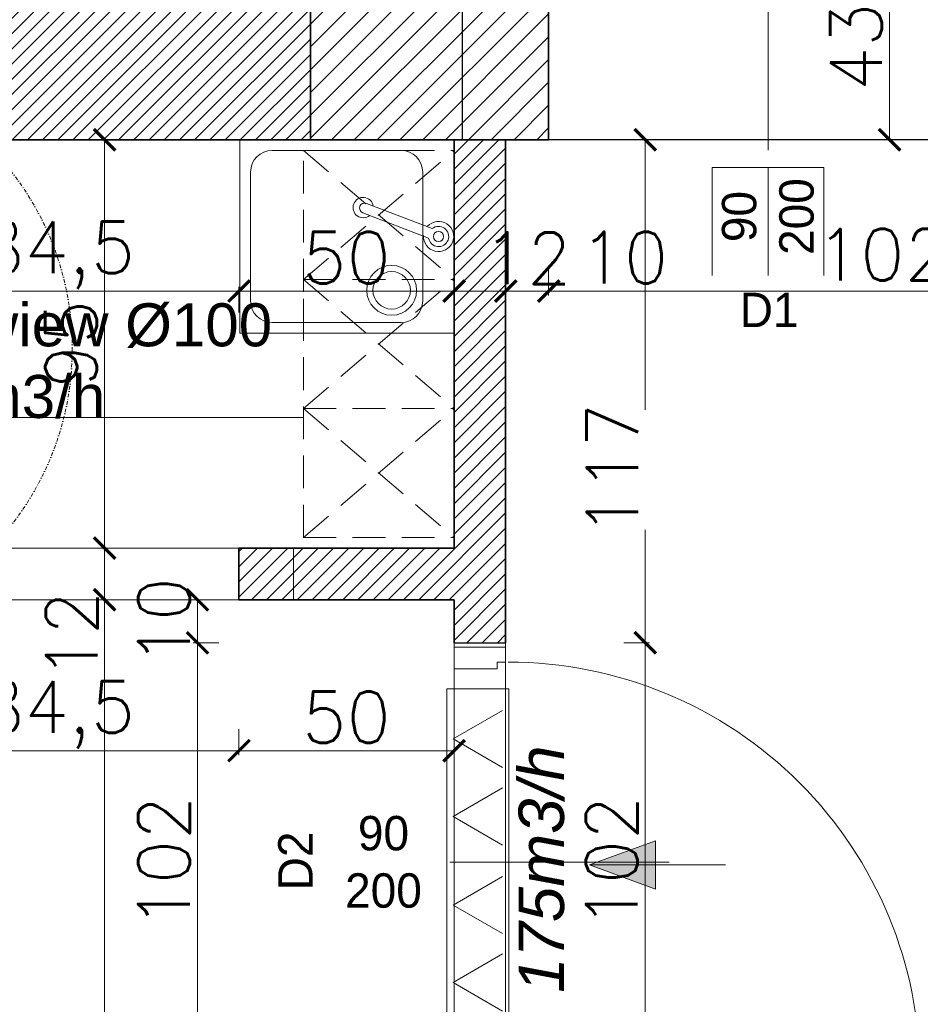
# Model space of a CAD drawing. Header units: millimetres. Extents: x -740 to 33545, y -26688 to 22494.
# Tile 136 of 256: x 10669 to 10878, y 10158 to 10387. Entities that reach past the tile are written whole.
import ezdxf
from ezdxf.lldxf.tags import DXFTag

# ---------------------------------------------------------------- set-up
doc = ezdxf.new("R2010")
doc.units = ezdxf.units.MM
doc.header["$MEASUREMENT"] = 0
for name, pattern in [('CENTERX2', [101.6, 63.5, -12.7, 12.7, -12.7]), ('DASHDOT', [1, 0.5, -0.25, 0, -0.25]), ('DASHED', [19.05, 12.7, -6.35])]:
    doc.linetypes.add(name, pattern=pattern)
doc.layers.get('Defpoints').update_dxf_attribs({"color": 252})
doc.layers.add('## went NIEWID', color=51, linetype='DASHDOT', lineweight=15, plot=False)
for name, color, linetype, lineweight in [('_IS_EKO_opis', 7, 'Continuous', 18), ('_IS_EKO_Text_Konstrukcji', 7, 'Continuous', 15), ('_IS_EKO_transfer', 5, 'Continuous', 15), ('_IS_WYCIAG_TOALETY', 6, 'Continuous', 20), ('A_istniejące ściany', 252, 'Continuous', 35), ('A_l.przerywana', 252, 'ICAD_ISO03W100', 9), ('A_opisy', 252, 'Continuous', 15), ('A_projektowane sciany', 252, 'Continuous', 35), ('A_wyposażenie', 252, 'Continuous', 9), ('l. przekrojowa', 252, 'Continuous', 30), ('l.wypełnien', 252, 'Continuous', 5), ('mebelki', 252, 'Continuous', 9), ('Nowe_820-G Rysunki Obrazki_Nr_pióra__23', 252, 'Continuous', 15), ('wymiarowanie', 252, 'Continuous', 9)]:
    doc.layers.add(name, color=color, linetype=linetype, lineweight=lineweight)
doc.layers.add('_IS_EKO_Opis_Wentylacja', color=7, linetype='CENTERX2')
doc.layers.add('stolarka', color=252, linetype='Continuous')
doc.styles.add('Arial', font='arial.ttf')
doc.styles.add('styl2', font='simplex.shx')
tags = doc.linetypes.add('ICAD_ISO03W100', pattern=[30, 12, -18]).pattern_tags.tags
tags[6:7] = [DXFTag(74, 4), DXFTag(75, 0), DXFTag(340, '0'), DXFTag(46, 1.0), DXFTag(50, 0.0), DXFTag(44, 0.0), DXFTag(45, 0.0)]
tags[4:5] = [DXFTag(74, 4), DXFTag(75, 0), DXFTag(340, '0'), DXFTag(46, 1.0), DXFTag(50, 0.0), DXFTag(44, 0.0), DXFTag(45, 0.0)]
tags = doc.linetypes.add('SOLID', pattern=[10, 10, 0]).pattern_tags.tags
tags[6:7] = [DXFTag(74, 4), DXFTag(75, 0), DXFTag(340, '0'), DXFTag(46, 0.0), DXFTag(50, 0.0), DXFTag(44, 0.0), DXFTag(45, 0.0)]
tags[4:5] = [DXFTag(74, 4), DXFTag(75, 0), DXFTag(340, '0'), DXFTag(46, 0.0), DXFTag(50, 0.0), DXFTag(44, 0.0), DXFTag(45, 0.0)]
doc.dimstyles.new('Skala 1-50', dxfattribs={"dimtxt": 12, "dimasz": 5, "dimexe": 1, "dimexo": 1, "dimgap": 1.5, "dimtad": 1, "dimdec": 1, "dimrnd": 0.5, "dimtxsty": 'styl2', "dimblk": 'ARCHTICK', "dimcen": 5, "dimadec": 0, "dimazin": 0, "dimtfac": 1, "dimtdec": 1, "dimtmove": 1, "dimatfit": 3, "dimldrblk": 'ARCHTICK', "dimfxl": 0, "dimlwd": -1, "dimlwe": -1, "dimarcsym": 0})

# ---------------------------------------------------------------- blocks, each defined once
blk = doc.blocks.new('_ArchTick')
at = {"color": 0, "linetype": 'ByBlock', "const_width": 0.15}
blk.add_lwpolyline([(-0.5, -0.5), (0.5, 0.5)], dxfattribs=at)
blk = doc.blocks.new('*D1206')
at = {"layer": 'Defpoints', "color": 0}
for p in [(10905.17, 10402.52), (10870.91, 10359.34), (10892.66, 10359.34)]:
    blk.add_point(p, dxfattribs=at)
at = {"layer": 'wymiarowanie', "color": 0}
for p, q in [((10875.91, 10402.52), (10869.91, 10402.52)), ((10870.91, 10402.52), (10870.91, 10359.34)), ((10875.91, 10359.34), (10869.91, 10359.34))]:
    blk.add_line(p, q, dxfattribs=at)
at = {"layer": 'wymiarowanie', "color": 0, "xscale": 5, "yscale": 5, "zscale": 5}
for p, rotation in [((10870.91, 10402.52), 90), ((10870.91, 10359.34), 270)]:
    blk.add_blockref('_ArchTick', p, dxfattribs=dict(at, rotation=rotation))
at = {"layer": 'wymiarowanie', "color": 0, "insert": (10863.11, 10380.93), "char_height": 12, "attachment_point": 5, "rotation": 90, "style": 'styl2'}
blk.add_mtext('43', dxfattribs=at)
blk = doc.blocks.new('*D1414')
at = {"layer": 'Defpoints', "color": 0}
for p in [(10635.35, 10252.84), (10719.66, 10252.34), (10719.66, 10217.24)]:
    blk.add_point(p, dxfattribs=at)
at = {"layer": 'wymiarowanie', "color": 0}
for p, q in [((10635.35, 10222.24), (10635.35, 10216.24)), ((10719.66, 10222.24), (10719.66, 10216.24)), ((10635.35, 10217.24), (10719.66, 10217.24))]:
    blk.add_line(p, q, dxfattribs=at)
at = {"layer": 'wymiarowanie', "color": 0, "xscale": 5, "yscale": 5, "zscale": 5, "rotation": 180}
blk.add_blockref('_ArchTick', (10635.35, 10217.24), dxfattribs=at)
at = {"layer": 'wymiarowanie', "color": 0, "xscale": 5, "yscale": 5, "zscale": 5}
blk.add_blockref('_ArchTick', (10719.66, 10217.24), dxfattribs=at)
at = {"layer": 'wymiarowanie', "color": 0, "insert": (10677.51, 10225.59), "char_height": 12, "attachment_point": 5, "style": 'styl2'}
blk.add_mtext('84,5', dxfattribs=at)
blk = doc.blocks.new('*D1415')
at = {"layer": 'Defpoints', "color": 0}
for p in [(10719.66, 10252.34), (10769.66, 10247.34), (10769.66, 10217.24)]:
    blk.add_point(p, dxfattribs=at)
at = {"layer": 'wymiarowanie', "color": 0}
for p, q in [((10719.66, 10222.24), (10719.66, 10216.24)), ((10769.66, 10222.24), (10769.66, 10216.24)), ((10719.66, 10217.24), (10769.66, 10217.24))]:
    blk.add_line(p, q, dxfattribs=at)
at = {"layer": 'wymiarowanie', "color": 0, "xscale": 5, "yscale": 5, "zscale": 5, "rotation": 180}
blk.add_blockref('_ArchTick', (10719.66, 10217.24), dxfattribs=at)
at = {"layer": 'wymiarowanie', "color": 0, "xscale": 5, "yscale": 5, "zscale": 5}
blk.add_blockref('_ArchTick', (10769.66, 10217.24), dxfattribs=at)
at = {"layer": 'wymiarowanie', "color": 0, "insert": (10744.66, 10225.04), "char_height": 12, "attachment_point": 5, "style": 'styl2'}
blk.add_mtext('50', dxfattribs=at)
blk = doc.blocks.new('*D2212')
at = {"layer": 'Defpoints', "color": 0}
for p in [(10698.59, 10359.34), (10688.43, 10264.34), (10698.59, 10264.34)]:
    blk.add_point(p, dxfattribs=at)
at = {"layer": 'wymiarowanie', "color": 0}
for p, q in [((10693.43, 10359.34), (10687.43, 10359.34)), ((10688.43, 10359.34), (10688.43, 10264.34)), ((10693.43, 10264.34), (10687.43, 10264.34))]:
    blk.add_line(p, q, dxfattribs=at)
at = {"layer": 'wymiarowanie', "color": 0, "xscale": 5, "yscale": 5, "zscale": 5}
for p, rotation in [((10688.43, 10359.34), 90), ((10688.43, 10264.34), 270)]:
    blk.add_blockref('_ArchTick', p, dxfattribs=dict(at, rotation=rotation))
at = {"layer": 'wymiarowanie', "color": 0, "insert": (10680.63, 10311.84), "char_height": 12, "attachment_point": 5, "rotation": 90, "style": 'styl2'}
blk.add_mtext('95', dxfattribs=at)
blk = doc.blocks.new('*D2213')
at = {"layer": 'Defpoints', "color": 0}
for p in [(10700.46, 10264.34), (10688.43, 10252.34), (10693.63, 10252.34)]:
    blk.add_point(p, dxfattribs=at)
at = {"layer": 'wymiarowanie', "color": 0}
for p, q in [((10693.43, 10264.34), (10687.43, 10264.34)), ((10688.43, 10264.34), (10688.43, 10252.34)), ((10692.63, 10252.34), (10687.43, 10252.34))]:
    blk.add_line(p, q, dxfattribs=at)
at = {"layer": 'wymiarowanie', "color": 0, "xscale": 5, "yscale": 5, "zscale": 5}
for p, rotation in [((10688.43, 10264.34), 90), ((10688.43, 10252.34), 270)]:
    blk.add_blockref('_ArchTick', p, dxfattribs=dict(at, rotation=rotation))
at = {"layer": 'wymiarowanie', "color": 0, "insert": (10680.78, 10244.13), "char_height": 12, "attachment_point": 5, "rotation": 90, "style": 'styl2'}
blk.add_mtext('12', dxfattribs=at)
blk = doc.blocks.new('*D2214')
at = {"layer": 'Defpoints', "color": 0}
for p in [(10693.63, 10252.34), (10688.43, 9919.76), (10711.03, 9919.76)]:
    blk.add_point(p, dxfattribs=at)
at = {"layer": 'wymiarowanie', "color": 0}
for p, q in [((10692.63, 10252.34), (10687.43, 10252.34)), ((10688.43, 10252.34), (10688.43, 10049.67)), ((10688.43, 9919.76), (10688.43, 10006.38)), ((10693.43, 9919.76), (10687.43, 9919.76))]:
    blk.add_line(p, q, dxfattribs=at)
at = {"layer": 'wymiarowanie', "color": 0, "xscale": 5, "yscale": 5, "zscale": 5}
for p, rotation in [((10688.43, 10252.34), 90), ((10688.43, 9919.76), 270)]:
    blk.add_blockref('_ArchTick', p, dxfattribs=dict(at, rotation=rotation))
at = {"layer": 'wymiarowanie', "color": 0, "insert": (10680.08, 10028.03), "char_height": 12, "attachment_point": 5, "rotation": 90, "style": 'styl2'}
blk.add_mtext('332,5', dxfattribs=at)
blk = doc.blocks.new('*D2635')
at = {"layer": 'Defpoints', "color": 0}
for p in [(10635.35, 10355.84), (10719.66, 10324.14), (10719.66, 10264.34)]:
    blk.add_point(p, dxfattribs=at)
at = {"layer": 'wymiarowanie', "color": 0}
for p, q in [((10635.35, 10329.14), (10635.35, 10323.14)), ((10635.35, 10324.14), (10719.66, 10324.14)), ((10719.66, 10319.14), (10719.66, 10325.14))]:
    blk.add_line(p, q, dxfattribs=at)
at = {"layer": 'wymiarowanie', "color": 0, "xscale": 5, "yscale": 5, "zscale": 5, "rotation": 180}
blk.add_blockref('_ArchTick', (10635.35, 10324.14), dxfattribs=at)
at = {"layer": 'wymiarowanie', "color": 0, "xscale": 5, "yscale": 5, "zscale": 5}
blk.add_blockref('_ArchTick', (10719.66, 10324.14), dxfattribs=at)
at = {"layer": 'wymiarowanie', "color": 0, "insert": (10677.51, 10332.49), "char_height": 12, "attachment_point": 5, "style": 'styl2'}
blk.add_mtext('84,5', dxfattribs=at)
blk = doc.blocks.new('*D2636')
at = {"layer": 'Defpoints', "color": 0}
for p in [(10769.66, 10324.14), (10719.66, 10264.34), (10769.66, 10264.34)]:
    blk.add_point(p, dxfattribs=at)
at = {"layer": 'wymiarowanie', "color": 0}
for p, q in [((10719.66, 10319.14), (10719.66, 10325.14)), ((10719.66, 10324.14), (10769.66, 10324.14)), ((10769.66, 10319.14), (10769.66, 10325.14))]:
    blk.add_line(p, q, dxfattribs=at)
at = {"layer": 'wymiarowanie', "color": 0, "xscale": 5, "yscale": 5, "zscale": 5, "rotation": 180}
blk.add_blockref('_ArchTick', (10719.66, 10324.14), dxfattribs=at)
at = {"layer": 'wymiarowanie', "color": 0, "xscale": 5, "yscale": 5, "zscale": 5}
blk.add_blockref('_ArchTick', (10769.66, 10324.14), dxfattribs=at)
at = {"layer": 'wymiarowanie', "color": 0, "insert": (10744.66, 10331.94), "char_height": 12, "attachment_point": 5, "style": 'styl2'}
blk.add_mtext('50', dxfattribs=at)
blk = doc.blocks.new('*D2637')
at = {"layer": 'Defpoints', "color": 0}
for p in [(10781.66, 10324.14), (10781.66, 10292.42), (10769.66, 10264.34)]:
    blk.add_point(p, dxfattribs=at)
at = {"layer": 'wymiarowanie', "color": 0}
for p, q in [((10769.66, 10319.14), (10769.66, 10325.14)), ((10769.66, 10324.14), (10781.66, 10324.14)), ((10781.66, 10319.14), (10781.66, 10325.14))]:
    blk.add_line(p, q, dxfattribs=at)
at = {"layer": 'wymiarowanie', "color": 0, "xscale": 5, "yscale": 5, "zscale": 5, "rotation": 180}
blk.add_blockref('_ArchTick', (10769.66, 10324.14), dxfattribs=at)
at = {"layer": 'wymiarowanie', "color": 0, "xscale": 5, "yscale": 5, "zscale": 5}
blk.add_blockref('_ArchTick', (10781.66, 10324.14), dxfattribs=at)
at = {"layer": 'wymiarowanie', "color": 0, "insert": (10786.66, 10331.79), "char_height": 12, "attachment_point": 5, "style": 'styl2'}
blk.add_mtext('12', dxfattribs=at)
blk = doc.blocks.new('*D2638')
at = {"layer": 'Defpoints', "color": 0}
for p in [(10791.66, 10359.34), (10791.66, 10324.14), (10781.66, 10292.42)]:
    blk.add_point(p, dxfattribs=at)
at = {"layer": 'wymiarowanie', "color": 0}
for p, q in [((10791.66, 10329.14), (10791.66, 10323.14)), ((10781.66, 10319.14), (10781.66, 10325.14)), ((10781.66, 10324.14), (10791.66, 10324.14)), ((10791.66, 10324.14), (10818.45, 10324.14))]:
    blk.add_line(p, q, dxfattribs=at)
at = {"layer": 'wymiarowanie', "color": 0, "xscale": 5, "yscale": 5, "zscale": 5, "rotation": 180}
blk.add_blockref('_ArchTick', (10781.66, 10324.14), dxfattribs=at)
at = {"layer": 'wymiarowanie', "color": 0, "xscale": 5, "yscale": 5, "zscale": 5}
blk.add_blockref('_ArchTick', (10791.66, 10324.14), dxfattribs=at)
at = {"layer": 'wymiarowanie', "color": 0, "insert": (10809.16, 10331.94), "char_height": 12, "attachment_point": 5, "style": 'styl2'}
blk.add_mtext('10', dxfattribs=at)
blk = doc.blocks.new('*D2639')
at = {"layer": 'Defpoints', "color": 0}
for p in [(10791.66, 10359.34), (10893.66, 10359.34), (10893.66, 10324.14)]:
    blk.add_point(p, dxfattribs=at)
at = {"layer": 'wymiarowanie', "color": 0}
for p, q in [((10791.66, 10329.14), (10791.66, 10323.14)), ((10893.66, 10329.14), (10893.66, 10323.14)), ((10791.66, 10324.14), (10893.66, 10324.14))]:
    blk.add_line(p, q, dxfattribs=at)
at = {"layer": 'wymiarowanie', "color": 0, "xscale": 5, "yscale": 5, "zscale": 5, "rotation": 180}
blk.add_blockref('_ArchTick', (10791.66, 10324.14), dxfattribs=at)
at = {"layer": 'wymiarowanie', "color": 0, "xscale": 5, "yscale": 5, "zscale": 5}
blk.add_blockref('_ArchTick', (10893.66, 10324.14), dxfattribs=at)
at = {"layer": 'wymiarowanie', "color": 0, "insert": (10869.26, 10332.62), "char_height": 12, "attachment_point": 5, "style": 'styl2'}
blk.add_mtext('102', dxfattribs=at)
blk = doc.blocks.new('*D2770')
at = {"layer": 'Defpoints', "color": 0}
for p in [(10769.66, 10252.34), (10710.01, 10242.34), (10769.66, 10242.34)]:
    blk.add_point(p, dxfattribs=at)
at = {"layer": 'wymiarowanie', "color": 0}
for p, q in [((10715.01, 10252.34), (10709.01, 10252.34)), ((10710.01, 10252.34), (10710.01, 10242.34)), ((10715.01, 10242.34), (10709.01, 10242.34))]:
    blk.add_line(p, q, dxfattribs=at)
at = {"layer": 'wymiarowanie', "color": 0, "xscale": 5, "yscale": 5, "zscale": 5}
for p, rotation in [((10710.01, 10252.34), 90), ((10710.01, 10242.34), 270)]:
    blk.add_blockref('_ArchTick', p, dxfattribs=dict(at, rotation=rotation))
at = {"layer": 'wymiarowanie', "color": 0, "insert": (10702.21, 10247.34), "char_height": 12, "attachment_point": 5, "rotation": 90, "style": 'styl2'}
blk.add_mtext('10', dxfattribs=at)
blk = doc.blocks.new('*D2771')
at = {"layer": 'Defpoints', "color": 0}
for p in [(10769.66, 10242.34), (10710.01, 10140.34), (10769.66, 10140.34)]:
    blk.add_point(p, dxfattribs=at)
at = {"layer": 'wymiarowanie', "color": 0}
for p, q in [((10715.01, 10242.34), (10709.01, 10242.34)), ((10710.01, 10242.34), (10710.01, 10140.34)), ((10715.01, 10140.34), (10709.01, 10140.34))]:
    blk.add_line(p, q, dxfattribs=at)
at = {"layer": 'wymiarowanie', "color": 0, "xscale": 5, "yscale": 5, "zscale": 5}
for p, rotation in [((10710.01, 10242.34), 90), ((10710.01, 10140.34), 270)]:
    blk.add_blockref('_ArchTick', p, dxfattribs=dict(at, rotation=rotation))
at = {"layer": 'wymiarowanie', "color": 0, "insert": (10702.21, 10191.34), "char_height": 12, "attachment_point": 5, "rotation": 90, "style": 'styl2'}
blk.add_mtext('102', dxfattribs=at)
blk = doc.blocks.new('*D2776')
at = {"layer": 'Defpoints', "color": 0}
for p in [(10756.11, 10242.34), (10814.13, 10242.34), (10756.11, 10140.34)]:
    blk.add_point(p, dxfattribs=at)
at = {"layer": 'wymiarowanie', "color": 0}
for p, q in [((10809.13, 10242.34), (10815.13, 10242.34)), ((10814.13, 10140.34), (10814.13, 10242.34)), ((10809.13, 10140.34), (10815.13, 10140.34))]:
    blk.add_line(p, q, dxfattribs=at)
at = {"layer": 'wymiarowanie', "color": 0, "xscale": 5, "yscale": 5, "zscale": 5}
for p, rotation in [((10814.13, 10242.34), 90), ((10814.13, 10140.34), 270)]:
    blk.add_blockref('_ArchTick', p, dxfattribs=dict(at, rotation=rotation))
at = {"layer": 'wymiarowanie', "color": 0, "insert": (10806.33, 10191.34), "char_height": 12, "attachment_point": 5, "rotation": 90, "style": 'styl2'}
blk.add_mtext('102', dxfattribs=at)
blk = doc.blocks.new('*D2777')
at = {"layer": 'Defpoints', "color": 0}
for p in [(10771.11, 10359.34), (10814.13, 10359.34), (10756.11, 10242.34)]:
    blk.add_point(p, dxfattribs=at)
at = {"layer": 'wymiarowanie', "color": 0}
for p, q in [((10809.13, 10359.34), (10815.13, 10359.34)), ((10814.13, 10359.34), (10814.13, 10296.56)), ((10814.13, 10242.34), (10814.13, 10268.63)), ((10809.13, 10242.34), (10815.13, 10242.34))]:
    blk.add_line(p, q, dxfattribs=at)
at = {"layer": 'wymiarowanie', "color": 0, "xscale": 5, "yscale": 5, "zscale": 5}
for p, rotation in [((10814.13, 10359.34), 90), ((10814.13, 10242.34), 270)]:
    blk.add_blockref('_ArchTick', p, dxfattribs=dict(at, rotation=rotation))
at = {"layer": 'wymiarowanie', "color": 0, "insert": (10806.48, 10282.6), "char_height": 12, "attachment_point": 5, "rotation": 90, "style": 'styl2'}
blk.add_mtext('117', dxfattribs=at)
blk = doc.blocks.new('FILL_245')
at = {"color": 1, "linetype": 'Continuous', "const_width": 0.018}
blk.add_lwpolyline([(-42321.15, 289.36), (-42313.9, 301.91), (-42308.6, 296.6)], close=True, dxfattribs=at)
blk = doc.blocks.new('FILL_244')
at = {"color": 1, "linetype": 'Continuous', "const_width": 0.018}
blk.add_lwpolyline([(-42321.15, 274.23), (-42308.6, 266.98), (-42313.9, 261.68)], close=True, dxfattribs=at)
blk = doc.blocks.new('Wywiew_lazienki')
at = {"layer": '## went NIEWID'}
for radius in [40, 30, 20]:
    blk.add_circle((10620.47, 9724.02), radius, dxfattribs=at)
at = {"layer": '_IS_WYCIAG_TOALETY', "linetype": 'Continuous', "lineweight": 0}
for p, q in [((10625.88, 9731.38), (10623.23, 9726.79)), ((10625.88, 9716.67), (10627.82, 9718.61))]:
    blk.add_line(p, q, dxfattribs=at)
at = {"layer": '_IS_WYCIAG_TOALETY', "linetype": 'Continuous', "lineweight": 0, "const_width": 0.00658}
for points in [[(10611.71, 9732.78), (10614.08, 9730.41)], [(10629.22, 9732.78), (10626.85, 9730.41)], [(10615.05, 9731.38), (10613.11, 9729.44)], [(10615.05, 9731.38), (10613.11, 9729.44)], [(10617.7, 9726.79), (10615.05, 9731.38)], [(10617.7, 9726.79), (10615.05, 9731.38)], [(10625.88, 9731.38), (10627.82, 9729.44)], [(10625.88, 9731.38), (10627.82, 9729.44)], [(10613.11, 9729.44), (10617.7, 9726.79)], [(10627.82, 9729.44), (10623.23, 9726.79)], [(10617.7, 9726.79), (10617.7, 9726.79)], [(10623.23, 9726.79), (10623.23, 9726.79)], [(10617.7, 9721.26), (10613.11, 9718.61)], [(10617.7, 9721.26), (10613.11, 9718.61)], [(10615.05, 9716.67), (10617.7, 9721.26)], [(10617.7, 9721.26), (10617.7, 9721.26)], [(10623.23, 9721.26), (10627.82, 9718.61)], [(10623.23, 9721.26), (10627.82, 9718.61)], [(10623.23, 9721.26), (10623.23, 9721.26)], [(10625.88, 9716.67), (10623.23, 9721.26)], [(10613.11, 9718.61), (10615.05, 9716.67)], [(10613.11, 9718.61), (10615.05, 9716.67)], [(10611.71, 9715.27), (10614.08, 9717.64)], [(10629.22, 9715.27), (10626.85, 9717.64)]]:
    blk.add_lwpolyline(points, dxfattribs=at)
at = {"layer": '_IS_WYCIAG_TOALETY', "lineweight": 0}
for radius in [2.98, 2.18]:
    blk.add_circle((10620.47, 9724.02), radius, dxfattribs=at)
blk.add_point((10620.47, 9724.02), dxfattribs=at)
blk.add_point((10620.47, 9724.02), dxfattribs=at)
at = {"layer": '_IS_WYCIAG_TOALETY', "lineweight": 0, "extrusion": (0, 0, -1), "xscale": 0.3657600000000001, "yscale": 0.3657600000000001, "zscale": -0.3657600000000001}
for name in ['FILL_245', 'FILL_244']:
    blk.add_blockref(name, (4861.68, 9620.96), dxfattribs=at)

msp = doc.modelspace()

# ---------------------------------------------------------------- hatches: boundary and pattern name
at = {"layer": '_IS_EKO_opis'}
for points in [[(10816.46, 10190.68), (10816.46, 10196.31), (10801.16, 10190.68)], [(10816.46, 10185.04), (10816.46, 10190.68), (10801.16, 10190.68)]]:
    msp.add_hatch(color=256, dxfattribs=at).paths.add_polyline_path(points)
at = {"layer": 'l.wypełnien'}
h = msp.add_hatch(dxfattribs=at)
h.set_pattern_fill('ANSI31', color=256, scale=30, style=0)
h.paths.add_polyline_path([(10913.66, 10402.52), (10997.39, 10402.52), (11117.42, 10402.52), (11176.61, 10402.52), (11176.61, 10401.46), (11164.43, 10401.46), (11164.43, 10399.14), (11180.1, 10399.14), (11180.1, 10402.52), (11291.35, 10402.52), (11291.35, 10359.34), (11212.91, 10359.34), (11212.91, 10281.34), (11174.51, 10281.34), (11174.51, 10359.34), (11117.42, 10359.34), (10913.66, 10359.34)])
h.paths.add_polyline_path([(11186.51, 10326.34), (11186.51, 10347.34), (11200.91, 10347.34), (11200.91, 10326.34)], flags=16)
h.paths.add_polyline_path([(11186.51, 10326.34), (11186.51, 10347.34), (11200.91, 10347.34), (11200.91, 10326.34)], flags=0)
h.paths.add_polyline_path([(11186.51, 10293.34), (11186.51, 10314.34), (11200.91, 10314.34), (11200.91, 10293.34)], flags=16)
h.paths.add_polyline_path([(11186.51, 10293.34), (11186.51, 10314.34), (11200.91, 10314.34), (11200.91, 10293.34)], flags=0)
h.paths.add_polyline_path([(11234.13, 9739.58), (11234.13, 9782.76), (11199.91, 9782.76), (11199.91, 9812.76), (11174.51, 9812.76), (11174.51, 9782.76), (11128.02, 9782.76), (11128.02, 9739.58)])
h.paths.add_polyline_path([(10477.77, 9782.76), (10504.8, 9782.76), (10504.8, 9762.76), (10529.35, 9762.99), (10529.35, 9782.76), (10587.7, 9782.76), (10587.7, 9739.58), (10477.77, 9739.58)])
h.paths.add_polyline_path([(10783.28, 9739.58), (10783.28, 9782.76), (10737.7, 9782.76), (10737.7, 9739.58)])
h.paths.add_polyline_path([(10978.02, 9739.58), (10978.02, 9782.76), (10933.28, 9782.76), (10933.28, 9739.58)])
h.paths.add_polyline_path([(10769.66, 10359.34), (10771.66, 10359.34), (10771.66, 10402.52), (10736.26, 10402.52), (10736.26, 10359.34)])
h.paths.add_polyline_path([(10457.77, 9739.58), (10457.77, 9782.76), (10477.77, 9782.76), (10477.77, 9739.58), (10470.93, 9739.58)])
h.paths.add_polyline_path([(10771.66, 10359.34), (10771.66, 10402.52), (10791.66, 10402.52), (10791.66, 10359.34)])
h.paths.add_polyline_path([(10913.66, 10359.34), (10913.66, 10402.52), (10893.66, 10402.52), (10893.66, 10359.34)])
h.paths.add_polyline_path([(10504.8, 9762.76), (10504.8, 9782.76), (10529.35, 9782.76), (10529.35, 9762.99)])
h = msp.add_hatch(dxfattribs=at)
h.set_pattern_fill('ANSI31', color=256, scale=20, style=0)
h.paths.add_polyline_path([(10636.35, 10359.34), (10736.26, 10359.34), (10736.26, 10402.52), (10636.35, 10402.52)])
h = msp.add_hatch(dxfattribs=at)
h.set_pattern_fill('ANSI31', color=256, scale=20, style=0)
h.paths.add_polyline_path([(10529.35, 9907.76), (10529.35, 9919.76), (10649.35, 9919.76), (10729.35, 9919.76), (10769.66, 9919.76), (10769.66, 10140.34), (10781.66, 10140.34), (10781.66, 9907.76)])
h.paths.add_polyline_path([(10719.66, 10264.34), (10719.66, 10252.34), (10769.66, 10252.34), (10769.66, 10242.34), (10781.66, 10242.34), (10781.66, 10359.34), (10769.66, 10359.34), (10769.66, 10264.34)])

# ---------------------------------------------------------------- linework, layer by layer
at = {"color": 252, "lineweight": 9}
msp.add_lwpolyline([(10779.68, 10236.29), (10779.68, 10237.81), (10781.66, 10237.81), (10781.66, 10241.34), (10769.66, 10241.34), (10769.66, 10236.29), (10779.68, 10236.29)], dxfattribs=at)
at = {"layer": '_IS_EKO_opis'}
for p, q in [((10801.16, 10190.68), (10816.46, 10196.31)), ((10816.46, 10196.31), (10816.46, 10190.68)), ((10832.76, 10190.68), (10801.16, 10190.68)), ((10801.16, 10190.68), (10816.46, 10185.04)), ((10816.46, 10185.04), (10816.46, 10190.68))]:
    msp.add_line(p, q, dxfattribs=at)
at = {"layer": '_IS_EKO_transfer', "color": 5, "lineweight": 15, "ltscale": 5}
for p, q in [((10780.95, 10226.62), (10769.43, 10219.97)), ((10780.95, 10213.32), (10769.43, 10219.97)), ((10780.95, 10169.96), (10769.43, 10163.31)), ((10780.95, 10156.65), (10769.43, 10163.31))]:
    msp.add_line(p, q, dxfattribs=at)
at = {"layer": 'A_istniejące ściany'}
msp.add_line((10791.66, 10359.34), (10791.66, 10402.52), dxfattribs=at)
for points in [[(10736.26, 10402.52), (10736.26, 10359.34)], [(10736.26, 10359.34), (10791.66, 10359.34)]]:
    msp.add_lwpolyline(points, dxfattribs=at)
at = {"layer": 'A_istniejące ściany', "ltscale": 0.3}
msp.add_lwpolyline([(10791.66, 10371.34), (10791.66, 10359.34)], dxfattribs=at)
at = {"layer": 'A_l.przerywana', "ltscale": 0.3}
for points in [[(10635.35, 10264.34), (10732.35, 10264.34), (10732.35, 10252.34), (10635.35, 10252.34)], [(10781.66, 10140.34), (10769.66, 10140.34), (10769.66, 10242.34), (10781.66, 10242.34)]]:
    msp.add_lwpolyline(points, close=True, dxfattribs=at)
at = {"layer": 'A_opisy'}
for p, q in [((10842.66, 10352.88), (10842.66, 10407.88)), ((10819.66, 10191.34), (10764.66, 10191.34))]:
    msp.add_line(p, q, dxfattribs=at)
at = {"layer": 'A_opisy', "ltscale": 0.3}
for points in [[(10738.66, 10204.34), (10764.66, 10204.34), (10764.66, 10191.34), (10738.66, 10191.34)], [(10738.66, 10191.34), (10764.66, 10191.34), (10764.66, 10178.34), (10738.66, 10178.34)]]:
    msp.add_lwpolyline(points, close=True, dxfattribs=at)
at = {"layer": 'A_projektowane sciany'}
for p, q in [((10769.66, 10264.34), (10769.66, 10359.34)), ((10781.66, 10242.34), (10781.66, 10359.34)), ((10769.66, 10264.34), (10719.66, 10264.34)), ((10719.66, 10264.34), (10719.66, 10252.34)), ((10719.66, 10252.34), (10769.66, 10252.34)), ((10769.66, 10242.34), (10769.66, 10252.34))]:
    msp.add_line(p, q, dxfattribs=at)
msp.add_lwpolyline([(10643.65, 10402.52), (10736.26, 10402.52), (10736.26, 10359.34), (10636.35, 10359.34), (10636.35, 10402.52), (10643.65, 10402.52)], dxfattribs=at)
at = {"layer": 'A_wyposażenie', "linetype": 'DASHED', "ltscale": 0.6}
for p, q in [((10734.66, 10356.84), (10769.66, 10326.84)), ((10734.66, 10326.84), (10769.66, 10356.84)), ((10734.66, 10356.84), (10769.66, 10356.84)), ((10734.66, 10266.84), (10734.66, 10356.84)), ((10734.66, 10266.84), (10734.66, 10356.84)), ((10769.66, 10266.84), (10769.66, 10356.84)), ((10769.66, 10266.84), (10769.66, 10356.84)), ((10734.66, 10296.84), (10769.66, 10326.84)), ((10734.66, 10326.84), (10769.66, 10296.84)), ((10734.66, 10326.84), (10769.66, 10326.84)), ((10734.66, 10296.84), (10769.66, 10326.84)), ((10734.66, 10326.84), (10769.66, 10296.84)), ((10734.66, 10296.84), (10769.66, 10296.84)), ((10734.66, 10266.84), (10769.66, 10296.84)), ((10734.66, 10296.84), (10769.66, 10266.84)), ((10734.66, 10296.84), (10769.66, 10296.84)), ((10734.66, 10266.84), (10769.66, 10296.84)), ((10734.66, 10296.84), (10769.66, 10266.84)), ((10734.66, 10266.84), (10769.66, 10266.84)), ((10734.66, 10266.84), (10769.66, 10266.84))]:
    msp.add_line(p, q, dxfattribs=at)
at = {"layer": 'l. przekrojowa'}
msp.add_line((10769.66, 10242.34), (10781.66, 10242.34), dxfattribs=at)
at = {"layer": 'mebelki'}
for p, q in [((10757.37, 10356.84), (10727.37, 10356.84)), ((10722.37, 10351.84), (10722.37, 10321.84)), ((10762.37, 10321.84), (10762.37, 10351.84)), ((10764.59, 10338.67), (10749.3, 10344.54)), ((10748.46, 10342.35), (10763.75, 10336.47)), ((10757.37, 10316.84), (10727.37, 10316.84))]:
    msp.add_line(p, q, dxfattribs=at)
msp.add_lwpolyline([(10769.66, 10314.34), (10769.66, 10359.34), (10719.87, 10359.34), (10719.87, 10314.34)], close=True, dxfattribs=at)
msp.add_lwpolyline([(10779.68, 10236.29), (10779.68, 10237.81), (10781.66, 10237.81), (10781.66, 10241.34), (10769.66, 10241.34), (10769.66, 10236.29), (10779.68, 10236.29)], dxfattribs=at)
for centre, radius in [((10766.07, 10336.84), 1.18), ((10755.16, 10324.32), 5.8), ((10755.16, 10324.32), 4.36)]:
    msp.add_circle(centre, radius, dxfattribs=at)
for centre, radius, start, end in [((10727.37, 10351.84), 5, 90, 180), ((10757.37, 10351.84), 5, 0, 90), ((10748.55, 10343.57), 2.37, 8.7587, 309.2298), ((10748.88, 10343.44), 1.18, 68.9942, 248.9942), ((10766.07, 10336.84), 3.51, 176.3273, 137.0928), ((10766.07, 10336.84), 2.35, 189.3373, 128.7496), ((10727.37, 10321.84), 5, 180, 270), ((10757.37, 10321.84), 5, 270, 0)]:
    msp.add_arc(centre, radius, start, end, dxfattribs=at)
at = {"layer": 'Nowe_820-G Rysunki Obrazki_Nr_pióra__23', "linetype": 'Continuous', "lineweight": 15}
for points in [[(10734.66, 10314.34), (10734.66, 10322.34)], [(10769.66, 10314.34), (10769.66, 10322.34)]]:
    msp.add_lwpolyline(points, dxfattribs=at)
at = {"layer": 'stolarka', "linetype": 'ICAD_ISO03W100', "lineweight": 13, "ltscale": 0.3}
msp.add_arc((10782.23, 10142.09), 95.77, 359.9469, 89.9997, dxfattribs=at)
at = {"layer": 'wymiarowanie'}
msp.add_line((10734.66, 10294.75), (10621.25, 10294.75), dxfattribs=at)

# ---------------------------------------------------------------- block references
at = {"xscale": 1.67, "yscale": 1.67, "zscale": 1.67}
msp.add_blockref('Wywiew_lazienki', (-7122.08, -5928.28), dxfattribs=at)

# ---------------------------------------------------------------- texts
at = {"layer": '_IS_EKO_Opis_Wentylacja', "insert": (10638.11, 10321.3), "char_height": 10, "width": 108.1234, "attachment_point": 1, "style": 'Arial'}
msp.add_mtext('Wywiew %%C100\\P59 m3/h', dxfattribs=at)
at = {"layer": '_IS_EKO_Text_Konstrukcji', "linetype": 'SOLID', "lineweight": 15, "insert": (10784.65, 10189.69), "char_height": 10.584, "attachment_point": 2, "rotation": 90}
msp.add_mtext('{\\fArial|b0|i1|c238|p34;175m3/h}', dxfattribs=at)
at = {"layer": 'wymiarowanie', "insert": (5416.61, 10228.95), "char_height": 12, "width": 621.5287, "attachment_point": 1}
msp.add_mtext('\\pi452.88074;{\\fCentury Gothic|b0|i0|c238|p34;Parapety zewnętrzne}\\P\\pi223.76474;{\\fCentury Gothic|b0|i0|c238|p34; z blachy stalowej powlekanej w kolorze RAL 7016}', dxfattribs=at)

# ---------------------------------------------------------------- dimensions: what is measured, and where the dimension line sits
at = {"layer": 'wymiarowanie'}
dim = msp.add_linear_dim(base=(10688.43, 10264.34), p1=(10698.59, 10359.34), p2=(10698.59, 10264.34), angle=90, dimstyle='Skala 1-50', dxfattribs=at)
dim.commit()
dim.dimension.update_dxf_attribs({"geometry": '*D2212', "text_midpoint": (10680.63, 10311.84)})
for base, p1, p2, picture, middle in [((10814.13, 10359.34), (10756.11, 10242.34), (10771.11, 10359.34), '*D2777', (10814.13, 10282.6)), ((10688.43, 10252.34), (10700.46, 10264.34), (10693.63, 10252.34), '*D2213', (10688.43, 10244.13)), ((10688.43, 9919.76), (10693.63, 10252.34), (10711.03, 9919.76), '*D2214', (10688.43, 10028.03)), ((10710.01, 10242.34), (10769.66, 10252.34), (10769.66, 10242.34), '*D2770', (10710.01, 10247.34))]:
    dim = msp.add_linear_dim(base=base, p1=p1, p2=p2, angle=90, dimstyle='Skala 1-50', dxfattribs=at)
    dim.commit()
    dim.dimension.update_dxf_attribs({"geometry": picture, "text_midpoint": middle, "dimtype": 160})
for base, p1, p2, picture, middle in [((10791.66, 10324.14), (10781.66, 10292.42), (10791.66, 10359.34), '*D2638', (10809.16, 10324.14)), ((10781.66, 10324.14), (10769.66, 10264.34), (10781.66, 10292.42), '*D2637', (10786.66, 10324.14))]:
    dim = msp.add_linear_dim(base=base, p1=p1, p2=p2, dimstyle='Skala 1-50', dxfattribs=at)
    dim.commit()
    dim.dimension.update_dxf_attribs({"geometry": picture, "text_midpoint": middle, "dimtype": 160})
for base, p1, p2, picture, middle in [((10719.66, 10324.14), (10635.35, 10355.84), (10719.66, 10264.34), '*D2635', (10677.51, 10332.49)), ((10769.66, 10324.14), (10719.66, 10264.34), (10769.66, 10264.34), '*D2636', (10744.66, 10331.94)), ((10719.66, 10217.24), (10635.35, 10252.84), (10719.66, 10252.34), '*D1414', (10677.51, 10225.59)), ((10769.66, 10217.24), (10719.66, 10252.34), (10769.66, 10247.34), '*D1415', (10744.66, 10225.04))]:
    dim = msp.add_linear_dim(base=base, p1=p1, p2=p2, dimstyle='Skala 1-50', dxfattribs=at)
    dim.commit()
    dim.dimension.update_dxf_attribs({"geometry": picture, "text_midpoint": middle})

# ---------------------------------------------------------------- next in the draw order: texts
at = {"layer": 'A_opisy', "ltscale": 0.3, "insert": (10842.66, 10339.88), "char_height": 8, "width": 26, "attachment_point": 5, "rotation": 90, "bg_fill": 2}
msp.add_mtext('\\pi3.19200;{\\fCentury Gothic|b0|i0|c238|p0;90}\\P{\\fCentury Gothic|b0|i0|c238|p0;200}', dxfattribs=at)
at = {"layer": 'A_opisy', "ltscale": 0.3, "insert": (10751.66, 10191.34), "char_height": 8, "width": 26, "attachment_point": 5, "bg_fill": 2}
msp.add_mtext('\\pi3.19200;{\\fCentury Gothic|b0|i0|c238|p0;90}\\P{\\fCentury Gothic|b0|i0|c238|p0;200}', dxfattribs=at)

# ---------------------------------------------------------------- next in the draw order: linework, layer by layer
at = {"layer": '_IS_EKO_transfer', "color": 5, "lineweight": 15, "ltscale": 5}
for p, q in [((10780.95, 10208.59), (10769.43, 10201.94)), ((10780.95, 10195.29), (10769.43, 10201.94)), ((10780.95, 10187.99), (10769.43, 10181.34)), ((10780.95, 10174.69), (10769.43, 10181.34))]:
    msp.add_line(p, q, dxfattribs=at)
msp.add_lwpolyline([(10782.39, 10151.64), (10782.39, 10231.64), (10767.99, 10231.64), (10767.99, 10151.64)], close=True, dxfattribs=at)
at = {"layer": 'A_l.przerywana', "lineweight": 30, "ltscale": 0.3}
msp.add_lwpolyline([(10771.66, 10402.52), (10913.66, 10402.52), (10913.66, 10359.34), (10771.66, 10359.34)], close=True, dxfattribs=at)
at = {"layer": 'A_opisy', "ltscale": 0.3}
for points in [[(10829.66, 10352.88), (10829.66, 10326.88), (10842.66, 10326.88), (10842.66, 10352.88)], [(10842.66, 10352.88), (10842.66, 10326.88), (10855.66, 10326.88), (10855.66, 10352.88)]]:
    msp.add_lwpolyline(points, close=True, dxfattribs=at)
at = {"layer": 'A_opisy', "lineweight": 30, "ltscale": 0.3}
for points in [[(10829.66, 10326.88), (10855.66, 10326.88), (10855.66, 10313.88), (10829.66, 10313.88)], [(10725.66, 10178.34), (10725.66, 10204.34), (10738.66, 10204.34), (10738.66, 10178.34)]]:
    msp.add_lwpolyline(points, close=True, dxfattribs=at)

# ---------------------------------------------------------------- next in the draw order: dimensions: what is measured, and where the dimension line sits
at = {"layer": 'wymiarowanie'}
for base, p1, p2, picture, middle in [((10870.91, 10359.34), (10905.17, 10402.52), (10892.66, 10359.34), '*D1206', (10863.11, 10380.93)), ((10814.13, 10242.34), (10756.11, 10140.34), (10756.11, 10242.34), '*D2776', (10806.33, 10191.34))]:
    dim = msp.add_linear_dim(base=base, p1=p1, p2=p2, angle=90, dimstyle='Skala 1-50', dxfattribs=at)
    dim.commit()
    dim.dimension.update_dxf_attribs({"geometry": picture, "text_midpoint": middle})

# ---------------------------------------------------------------- next in the draw order: texts
at = {"layer": 'A_opisy', "ltscale": 0.3, "insert": (10842.92, 10319.76), "char_height": 8, "width": 26, "attachment_point": 5, "bg_fill": 2}
msp.add_mtext('{\\fCentury Gothic|b0|i0|c238|p0;D1}', dxfattribs=at)
at = {"layer": 'A_opisy', "ltscale": 0.3, "insert": (10732.78, 10191.6), "char_height": 8, "width": 26, "attachment_point": 5, "rotation": 90, "bg_fill": 2}
msp.add_mtext('{\\fCentury Gothic|b0|i0|c238|p0;D2}', dxfattribs=at)

# ---------------------------------------------------------------- next in the draw order: dimensions: what is measured, and where the dimension line sits
at = {"layer": 'wymiarowanie'}
dim = msp.add_linear_dim(base=(10893.66, 10324.14), p1=(10791.66, 10359.34), p2=(10893.66, 10359.34), dimstyle='Skala 1-50', dxfattribs=at)
dim.commit()
dim.dimension.update_dxf_attribs({"geometry": '*D2639', "text_midpoint": (10869.26, 10324.82), "dimtype": 160})
dim = msp.add_linear_dim(base=(10710.01, 10140.34), p1=(10769.66, 10242.34), p2=(10769.66, 10140.34), angle=90, dimstyle='Skala 1-50', dxfattribs=at)
dim.commit()
dim.dimension.update_dxf_attribs({"geometry": '*D2771', "text_midpoint": (10702.21, 10191.34)})

doc.saveas('drawing.dxf')
